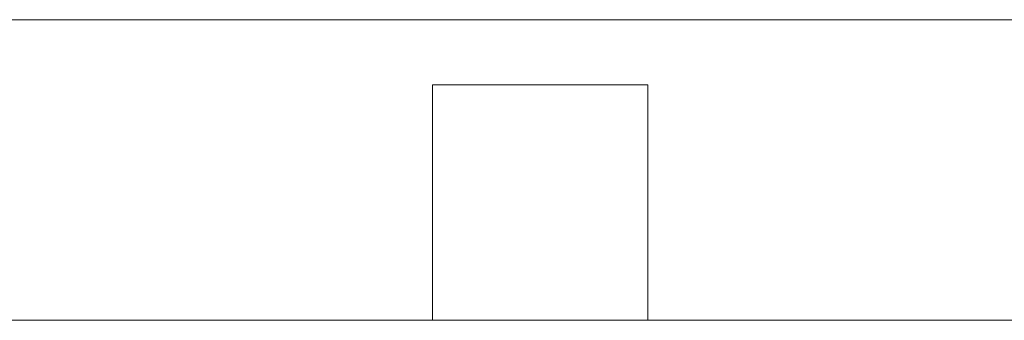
# Model space of a CAD drawing. Header units: inches. Extents: x 11 to 361, y 7 to 222.
# Tile 21 of 174: x 105.515 to 106.659, y 66.899 to 67.248. Entities that reach past the tile are written whole.
import ezdxf

# ---------------------------------------------------------------- set-up
doc = ezdxf.new("R2010")
doc.units = ezdxf.units.IN
doc.header["$LTSCALE"] = 22
doc.header["$MEASUREMENT"] = 0
doc.layers.add('Visible (ANSI)', color=7, linetype='Continuous', lineweight=5)

msp = doc.modelspace()

# ---------------------------------------------------------------- linework, layer by layer
at = {"layer": 'Visible (ANSI)'}
for p, q in [((131.76468, 67.24827), (103.0991, 67.24827)), ((105.99494, 66.89902), (105.99494, 67.17246)), ((106.24494, 67.17246), (105.99494, 67.17246)), ((106.24494, 66.89902), (106.24494, 67.17246)), ((79.86539, 66.89902), (123.99039, 66.89902))]:
    msp.add_line(p, q, dxfattribs=at)

doc.saveas('drawing.dxf')
